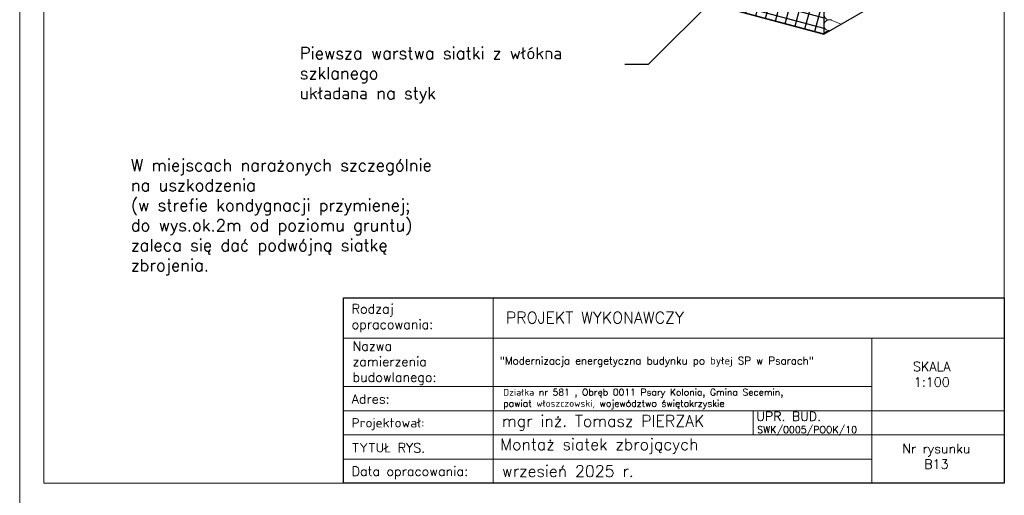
# Model space of a CAD drawing. Header units: millimetres. Extents: x 107252 to 132489, y 44218 to 60710.
# Tile 68 of 72: x 126189 to 128239, y 56073 to 57064. Entities that reach past the tile are written whole.
import ezdxf

# ---------------------------------------------------------------- set-up
doc = ezdxf.new("R2010")
doc.units = ezdxf.units.MM
doc.layers.add('cienka', color=3, linetype='Continuous', lineweight=18)
doc.layers.add('opisy', color=4, linetype='Continuous', lineweight=18)
doc.styles.add('KASIA', font='romans.shx', dxfattribs={"height": 20})
doc.styles.get("Standard").update_dxf_attribs({"font": 'GOTHIC.TTF'})
doc.styles.add('style1', font='simplex.shx')
doc.dimstyles.new('ocieplenie', dxfattribs={"dimtxt": 40, "dimasz": 15, "dimexe": 10, "dimexo": 20, "dimgap": 6, "dimtad": 1, "dimdec": 0, "dimzin": 1, "dimtxsty": 'style1', "dimblk": 'SMALL', "dimcen": 50, "dimclrd": 8, "dimclre": 8, "dimclrt": 2, "dimadec": 0, "dimazin": 0, "dimtfac": 1, "dimtdec": 0, "dimtmove": 0, "dimatfit": 3, "dimfxl": 1, "dimarcsym": 0})

# ---------------------------------------------------------------- blocks, each defined once
blk = doc.blocks.new('_Small')
at = {"color": 0, "linetype": 'ByBlock', "lineweight": -2}
blk.add_circle((0, 0), 0.25, dxfattribs=at)

msp = doc.modelspace()

# ---------------------------------------------------------------- hatches: boundary and pattern name
at = {"true_color": 0x000000}
h = msp.add_hatch(dxfattribs=at)
h.set_pattern_fill('ANSI37', color=18, scale=6.666667, angle=30, style=0)
h.set_pattern_definition([(75, (152185.86, 51054.362), (-20.44543, 5.478336), []), (165, (152185.86, 51054.362), (-5.478336, -20.44543), [])])
h.paths.add_polyline_path([(127863.083, 57700.308), (127541.107, 57786.581), (127541.107, 57119.914), (127863.083, 57033.641)])

# ---------------------------------------------------------------- linework, layer by layer
at = {"color": 18, "true_color": 0x000000}
for p, q in [((127863.083, 58033.641), (127863.083, 57033.641)), ((127861.65, 57034.025), (126897.157, 57292.46)), ((127863.083, 57033.641), (126897.157, 57292.46)), ((127863.083, 57033.641), (128063.495, 57149.349)), ((127541.107, 57119.914), (127863.083, 57033.641))]:
    msp.add_line(p, q, dxfattribs=at)
at = {"color": 18, "lineweight": 0, "true_color": 0x000000}
msp.add_line((127899.229, 57054.51), (127878.213, 57062.38), dxfattribs=at)
for centre, start, end in [((127874.276, 57074.317), 69.470237, 292.752216), ((127874.276, 57051.869), 69.470237, 275.19242), ((127874.276, 57029.42), 85.520504, 154.479496)]:
    msp.add_arc(centre, 11.224, start, end, dxfattribs=at)
at = {"layer": 'cienka', "color": 18, "true_color": 0x000000}
for p, q in [((126188.734, 59017.75), (126188.734, 56047.75)), ((126188.734, 56047.75), (126188.734, 59017.75)), ((126188.734, 56047.75), (126188.734, 59017.75)), ((126238.734, 56097.75), (126238.734, 58967.75)), ((126238.734, 56097.75), (126238.734, 58967.75)), ((128238.734, 58967.75), (128238.734, 56097.75)), ((127715.713, 56249.497), (127715.713, 56199.148)), ((127926.734, 56198.516), (128238.734, 56198.516)), ((128238.734, 56097.75), (126238.734, 56097.75))]:
    msp.add_line(p, q, dxfattribs=at)
at = {"layer": 'opisy', "color": 18, "linetype": 'Continuous', "lineweight": 0, "true_color": 0x000000, "flags": 128}
for points in [[(126863.024, 56097.75), (126863.024, 56484.047), (127174.313, 56484.013), (127174.313, 56097.716)], [(127962.734, 56400.047), (128238.734, 56400.047), (128238.734, 56248.864), (127962.734, 56248.864)]]:
    msp.add_lwpolyline(points, close=True, dxfattribs=at)
for points in [[(126863.024, 56484.03), (128238.734, 56484.03), (128238.734, 56400.047), (126863.024, 56400.047)], [(127902.734, 56484.03), (128238.734, 56484.03)], [(126863.024, 56299.264), (127962.734, 56299.264), (127962.734, 56148.116), (126863.024, 56148.116)], [(126863.024, 56248.864), (127962.734, 56248.864), (127962.734, 56198.516), (126863.024, 56198.516)], [(127902.734, 56248.864), (128238.734, 56248.864)], [(126863.024, 56198.516), (127962.734, 56198.516), (127962.734, 56148.133), (126863.024, 56148.133)], [(126899.024, 56148.133), (127962.734, 56148.133), (127962.734, 56097.75), (126899.024, 56097.75)]]:
    msp.add_lwpolyline(points, dxfattribs=at)
at = {"layer": 'opisy', "color": 18, "lineweight": 25, "true_color": 0x000000}
msp.add_lwpolyline([(126863.024, 56484.03), (128238.734, 56484.03), (128238.734, 56097.75), (126863.024, 56097.75)], close=True, dxfattribs=at)

# ---------------------------------------------------------------- texts
at = {"color": 18, "true_color": 0x000000, "insert": (126771.908, 57006.114), "char_height": 25, "width": 680.50094, "attachment_point": 1}
msp.add_mtext('{\\Fromans|c0;Piewsza warstwa siatki z włókna szklanego\\Pukładana na styk}', dxfattribs=at)
at = {"layer": 'cienka', "color": 18, "true_color": 0x000000, "insert": (126420.076, 56772.85), "char_height": 25, "width": 683.87757, "attachment_point": 1}
msp.add_mtext('\\pxt64;{\\Fromans|c0;W miejscach narażonych szczególnie na uszkodzenia \\Fromans|c238;^J\\Fromans|c0;(w strefie kondygnacji przymienej; do wys.ok.2m od poziomu gruntu) zaleca się dać podwójną siatkę zbrojenia.}', dxfattribs=at)
at = {"layer": 'opisy', "color": 18, "linetype": 'Continuous', "lineweight": 0, "true_color": 0x000000, "attachment_point": 4, "style": 'KASIA'}
for s, insert, char_height, width in [('\\A1;{\\H0.80952x;Rodzaj opracowania:}', (126879.85, 56441.761), 24, 141.54434), ('\\A1;\\pxql;PROJEKT WYKONAWCZY', (127201.201, 56442.841), 24, 946.31605), ('\\A1;\\pxql;{\\H0.80952x;Nazwa \\Pzamierzenia\\Pbudowlanego:}', (126881.668, 56348.063), 24, 141.54434), ('\\A1;\\pxsm1.5;"Modernizacja energetyczna budynku po byłej SP w Psarach"', (127188.31, 56350.563), 15.6, 766.2055), ('\\A1;\\pxqc;{\\H0.80952x;SKALA\\P1:100}', (127713.738, 56324.847), 24, 747.85817), ('\\A1;Działka nr 581 , Obręb 0011 Psary Kolonia, Gmina Secemin,\\Ppowiat włoszczowski, województwo świętokrzyskie', (127195.42, 56273.427), 14, 756.99257), ('\\A1;\\pxql;{\\H0.80952x;Adres:}', (126879.85, 56273.368), 24, 141.54434), ('\\A1;\\pxql;{\\H0.80952x;Projektował:}', (126879.85, 56220.89), 24, 747.85817), ('\\A1;mgr inż. Tomasz PIERZAK', (127192.692, 56223.581), 24, 747.85817), ('\\A1;UPR. BUD.', (127722.223, 56237.331), 19.2, 598.28653), ('\\A1;SWK/0005/POOK/10', (127724.229, 56207.039), 14.4, 448.7149), ('\\A1;Montaż siatek zbrojących', (127189.416, 56174.915), 24, 747.85817), ('\\A1;\\pxql;{\\H0.80952x;TYTUŁ RYS.}', (126879.85, 56171.685), 24, 747.85817), ('\\A1;\\pxqc;{\\H0.80952x;Nr rysunku\\PB13}', (127723.365, 56153.83), 24, 747.85817), ('\\A1;\\pxql;{\\H0.80952x;Data opracowania:}', (126879.85, 56119.647), 24, 747.85817), ('\\A1;wrzesień 2025 r.', (127192.692, 56122.971), 24, 747.85817)]:
    msp.add_mtext(s, dxfattribs=dict(at, insert=insert, char_height=char_height, width=width))

# ---------------------------------------------------------------- leaders
at = {"color": 18, "lineweight": 0, "true_color": 0x000000}
msp.add_leader([(127700.608, 57173.344), (127497.357, 56970.093), (127448.789, 56970.093)], dimstyle='ocieplenie', override={"dimasz": 60, "dimtad": 0}, dxfattribs=at)

doc.saveas('drawing.dxf')
